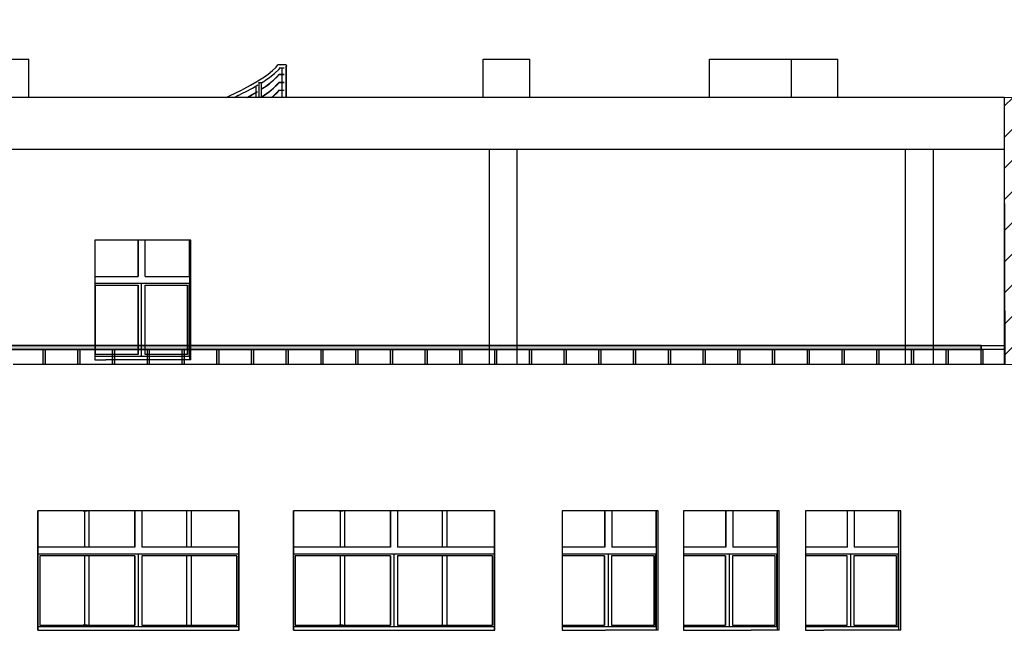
# Model space of a CAD drawing. Header units: millimetres. Extents: x -175445 to -20415, y -559200 to 231527.
# Tile 31 of 256: x -83696 to -69523, y -364015 to -355216. Entities that reach past the tile are written whole.
import ezdxf
from ezdxf import colors
from ezdxf.entities.mleader import LeaderData, LeaderLine
from ezdxf.math import Vec2, Vec3

# ---------------------------------------------------------------- set-up
doc = ezdxf.new("R2010")
doc.units = ezdxf.units.MM
doc.header["$MEASUREMENT"] = 0
for name, color, linetype in [('Linia', 7, 'Continuous'), ('Polilinia', 7, 'Continuous'), ('Wypełnienie', 7, 'Continuous')]:
    doc.layers.add(name, color=color, linetype=linetype)
doc.layers.add('PAB - opisy ogólne', color=7, linetype='Continuous', lineweight=18)
doc.layers.add('PAB - widokowe', color=7, linetype='Continuous', lineweight=18)
doc.styles.add('ROMANS-ITALIC', font='ariali.ttf', dxfattribs={"width": 0.7, "oblique": 12})

msp = doc.modelspace()

# ---------------------------------------------------------------- hatches: boundary and pattern name
at = {"layer": 'PAB - widokowe'}
h = msp.add_hatch(dxfattribs=at)
h.set_pattern_fill('ANSI31', color=253, scale=100)
h.set_pattern_definition([(45, (-156115.53, -245938.64), (-224.5064, 224.5064), [])])
h.paths.add_polyline_path([(-157656.923, -293521.225), (-157656.923, -289671.225), (-132648.92, -289671.225), (-132558.92, -289671.225), (-132558.92, -294321.225), (-139837.579, -294321.225), (-139858.92, -293521.225)])
h.paths.add_polyline_path([(-69524.1, -356335.188), (-58557.033, -356335.188), (-58557.033, -360185.188), (-69524.1, -360185.188)])
at = {"layer": 'Wypełnienie', "linetype": 'Continuous', "lineweight": 0}
for points in [[(-156836.249, -359969.796), (-69856.442, -359969.796), (-69856.442, -359910.126), (-156836.249, -359910.126)], [(-83357.861, -359969.796), (-83329.891, -359969.796), (-83329.891, -360185.188), (-83357.861, -360185.188)], [(-82857.861, -359969.796), (-82829.891, -359969.796), (-82829.891, -360185.188), (-82857.861, -360185.188)], [(-82357.861, -359969.796), (-82329.891, -359969.796), (-82329.891, -360185.188), (-82357.861, -360185.188)], [(-81857.861, -359969.796), (-81829.891, -359969.796), (-81829.891, -360185.188), (-81857.861, -360185.188)], [(-81357.861, -359969.796), (-81329.891, -359969.796), (-81329.891, -360185.188), (-81357.861, -360185.188)], [(-80857.861, -359969.796), (-80829.891, -359969.796), (-80829.891, -360185.188), (-80857.861, -360185.188)], [(-80357.861, -359969.796), (-80329.891, -359969.796), (-80329.891, -360185.188), (-80357.861, -360185.188)], [(-79857.861, -359969.796), (-79829.891, -359969.796), (-79829.891, -360185.188), (-79857.861, -360185.188)], [(-79357.861, -359969.796), (-79329.891, -359969.796), (-79329.891, -360185.188), (-79357.861, -360185.188)], [(-78857.861, -359969.796), (-78829.891, -359969.796), (-78829.891, -360185.188), (-78857.861, -360185.188)], [(-78357.861, -359969.796), (-78329.891, -359969.796), (-78329.891, -360185.188), (-78357.861, -360185.188)], [(-77857.861, -359969.796), (-77829.891, -359969.796), (-77829.891, -360185.188), (-77857.861, -360185.188)], [(-77357.861, -359969.796), (-77329.891, -359969.796), (-77329.891, -360185.188), (-77357.861, -360185.188)], [(-76857.861, -359969.796), (-76829.891, -359969.796), (-76829.891, -360185.188), (-76857.861, -360185.188)], [(-76357.861, -359969.796), (-76329.891, -359969.796), (-76329.891, -360185.188), (-76357.861, -360185.188)], [(-75857.861, -359969.796), (-75829.891, -359969.796), (-75829.891, -360185.188), (-75857.861, -360185.188)], [(-75357.861, -359969.796), (-75329.891, -359969.796), (-75329.891, -360185.188), (-75357.861, -360185.188)], [(-74857.861, -359969.796), (-74829.891, -359969.796), (-74829.891, -360185.188), (-74857.861, -360185.188)], [(-74357.861, -359969.796), (-74329.891, -359969.796), (-74329.891, -360185.188), (-74357.861, -360185.188)], [(-73857.861, -359969.796), (-73829.891, -359969.796), (-73829.891, -360185.188), (-73857.861, -360185.188)], [(-73357.861, -359969.796), (-73329.891, -359969.796), (-73329.891, -360185.188), (-73357.861, -360185.188)], [(-72857.861, -359969.796), (-72829.891, -359969.796), (-72829.891, -360185.188), (-72857.861, -360185.188)], [(-72357.861, -359969.796), (-72329.891, -359969.796), (-72329.891, -360185.188), (-72357.861, -360185.188)], [(-71857.861, -359969.796), (-71829.891, -359969.796), (-71829.891, -360185.188), (-71857.861, -360185.188)], [(-71357.861, -359969.796), (-71329.891, -359969.796), (-71329.891, -360185.188), (-71357.861, -360185.188)], [(-70857.861, -359969.796), (-70829.891, -359969.796), (-70829.891, -360185.188), (-70857.861, -360185.188)], [(-70357.861, -359969.796), (-70329.891, -359969.796), (-70329.891, -360185.188), (-70357.861, -360185.188)], [(-69857.861, -359969.796), (-69829.891, -359969.796), (-69829.891, -360185.188), (-69857.861, -360185.188)]]:
    msp.add_hatch(color=255, dxfattribs=at).paths.add_polyline_path(points)

# ---------------------------------------------------------------- linework, layer by layer
at = {"layer": 'Linia'}
for p, q in [((-84232.644, -355785.188), (-83562.644, -355785.188)), ((-83562.644, -356335.188), (-83562.644, -355785.188)), ((-80005.503, -355899.059), (-79979.27, -355867.51)), ((-79979.27, -355867.51), (-79972.139, -355862.091)), ((-79972.139, -355862.091), (-79963.382, -355860.188)), ((-79963.382, -355860.188), (-79954.332, -355862.091)), ((-79963.382, -355860.188), (-79942.235, -355860.188)), ((-79954.332, -355862.091), (-79946.367, -355867.51)), ((-79942.235, -355860.188), (-79909.365, -355860.188)), ((-79909.365, -355860.188), (-79888.154, -355860.188)), ((-79888.154, -355860.188), (-79886.542, -355860.188)), ((-79886.542, -355860.188), (-79878.81, -355860.188)), ((-79878.81, -355860.188), (-79869.272, -355862.091)), ((-79869.272, -355862.091), (-79861.185, -355867.51)), ((-79861.185, -355867.51), (-79855.782, -355875.621)), ((-79855.782, -355875.621), (-79853.885, -355885.188)), ((-77022.644, -356335.188), (-77022.644, -355785.188)), ((-77022.644, -355785.188), (-76352.644, -355785.188)), ((-76352.644, -356335.188), (-76352.644, -355785.188)), ((-73764.08, -356335.188), (-73764.08, -355785.188)), ((-73764.08, -355785.188), (-72587.624, -355785.188)), ((-72587.624, -356335.188), (-72587.624, -355785.188)), ((-72587.624, -355785.188), (-71917.624, -355785.188)), ((-71917.624, -356335.188), (-71917.624, -355785.188)), ((-80185.675, -356046.656), (-80120.233, -356000.435)), ((-80120.233, -356000.435), (-80054.5, -355947.268)), ((-80093.813, -356042.707), (-80028.602, -355989.54)), ((-80059.472, -355951.289), (-80005.503, -355899.059)), ((-80022.661, -355984.581), (-80028.602, -355989.54)), ((-80022.661, -355984.581), (-79967.381, -355931.413)), ((-79987.967, -356033.942), (-79962.883, -356003.774)), ((-79984.917, -356036.53), (-79960.033, -356006.602)), ((-79967.381, -355931.413), (-79943.646, -355902.866)), ((-79962.883, -356003.774), (-79961.612, -356003.188)), ((-79961.612, -356003.188), (-79960.251, -356003.774)), ((-79961.612, -356003.188), (-79942.235, -356003.188)), ((-79960.52, -356007.188), (-79942.235, -356007.188)), ((-79949.734, -355910.188), (-79942.235, -355910.188)), ((-79942.235, -355910.188), (-79909.365, -355910.188)), ((-79942.235, -356003.188), (-79909.365, -356003.188)), ((-79942.235, -356007.188), (-79909.365, -356007.188)), ((-79917.534, -356003.188), (-79917.534, -355910.188)), ((-79917.534, -356116.521), (-79917.534, -356007.188)), ((-79909.365, -355910.188), (-79888.867, -355910.188)), ((-79909.365, -356003.188), (-79888.867, -356003.188)), ((-79909.365, -356007.188), (-79888.867, -356007.188)), ((-79863.861, -355885.188), (-79857.714, -355885.188)), ((-79857.714, -355885.188), (-79853.846, -355885.188)), ((-79857.714, -356335.188), (-79857.714, -355885.188)), ((-79853.846, -356335.188), (-79853.846, -355885.188)), ((-80471.262, -356213.082), (-80371.936, -356159.922)), ((-80371.936, -356159.922), (-80279.733, -356106.761)), ((-80345.512, -356202.195), (-80265.777, -356156.352)), ((-80279.733, -356106.761), (-80267.855, -356099.254)), ((-80267.855, -356099.254), (-80195.556, -356053.601)), ((-80255.817, -356120.395), (-80249.89, -356120.395)), ((-80249.89, -356120.395), (-80215.052, -356120.395)), ((-80249.89, -356335.188), (-80249.89, -356120.395)), ((-80215.052, -356125.041), (-80168.874, -356095.875)), ((-80215.052, -356335.188), (-80215.052, -356120.395)), ((-80195.556, -356053.601), (-80185.675, -356046.656)), ((-80173.859, -356186.502), (-80108.506, -356140.277)), ((-80170.936, -356189.091), (-80105.54, -356142.865)), ((-80168.874, -356095.875), (-80159.119, -356088.937)), ((-80159.119, -356088.937), (-80093.813, -356042.707)), ((-80108.506, -356140.277), (-80043.062, -356087.11)), ((-80105.54, -356142.865), (-80040.04, -356089.698)), ((-80043.062, -356087.11), (-79987.967, -356033.942)), ((-80043.062, -356200.443), (-79987.967, -356147.275)), ((-80040.04, -356089.698), (-79984.917, -356036.53)), ((-80040.04, -356203.031), (-79984.917, -356149.863)), ((-79987.967, -356147.275), (-79962.883, -356117.107)), ((-79984.917, -356149.863), (-79960.033, -356119.935)), ((-79962.883, -356117.107), (-79961.612, -356116.521)), ((-79961.612, -356116.521), (-79960.251, -356117.107)), ((-79961.612, -356116.521), (-79942.235, -356116.521)), ((-79960.52, -356120.521), (-79942.235, -356120.521)), ((-79942.235, -356116.521), (-79909.365, -356116.521)), ((-79942.235, -356120.521), (-79909.365, -356120.521)), ((-79917.534, -356229.855), (-79917.534, -356120.521)), ((-79909.365, -356116.521), (-79888.867, -356116.521)), ((-79909.365, -356120.521), (-79888.867, -356120.521)), ((-80684.726, -356317.676), (-80573.235, -356264.507)), ((-80574.093, -356264.917), (-80503.305, -356229.264)), ((-80551.606, -356308.521), (-80555.109, -356310.262)), ((-80551.606, -356308.521), (-80477.781, -356271.545)), ((-80503.305, -356229.264), (-80471.262, -356213.082)), ((-80477.781, -356271.545), (-80445.358, -356255.355)), ((-80445.358, -356255.355), (-80345.512, -356202.195)), ((-80426.759, -356335.188), (-80359.365, -356299.229)), ((-80418.561, -356335.188), (-80358.083, -356302.889)), ((-80359.365, -356299.229), (-80272.405, -356249.189)), ((-80358.083, -356302.889), (-80272.455, -356253.561)), ((-80292.928, -356260.999), (-80292.928, -356171.963)), ((-80292.928, -356335.188), (-80292.928, -356265.355)), ((-80215.052, -356213.28), (-80183.655, -356193.444)), ((-80215.052, -356217.67), (-80180.776, -356196.032)), ((-80215.052, -356326.613), (-80183.655, -356306.777)), ((-80183.655, -356193.444), (-80173.859, -356186.502)), ((-80183.655, -356306.777), (-80173.859, -356299.836)), ((-80180.776, -356196.032), (-80170.936, -356189.091)), ((-80180.776, -356309.365), (-80170.936, -356302.425)), ((-80173.859, -356299.836), (-80108.506, -356253.61)), ((-80170.936, -356302.425), (-80105.54, -356256.198)), ((-80108.506, -356253.61), (-80043.062, -356200.443)), ((-80105.54, -356256.198), (-80040.04, -356203.031)), ((-80043.062, -356313.776), (-79987.967, -356260.608)), ((-80040.04, -356316.365), (-79984.917, -356263.197)), ((-79987.967, -356260.608), (-79962.883, -356230.44)), ((-79984.917, -356263.197), (-79960.033, -356233.269)), ((-79962.883, -356230.44), (-79961.612, -356229.855)), ((-79961.612, -356229.855), (-79960.251, -356230.44)), ((-79961.612, -356229.855), (-79942.235, -356229.855)), ((-79960.52, -356233.855), (-79942.235, -356233.855)), ((-79942.235, -356229.855), (-79909.365, -356229.855)), ((-79942.235, -356233.855), (-79909.365, -356233.855)), ((-79917.534, -356335.188), (-79917.534, -356233.855)), ((-79909.365, -356229.855), (-79888.867, -356229.855)), ((-79909.365, -356233.855), (-79888.867, -356233.855)), ((-83111.28, -356335.188), (-84167.723, -356335.188)), ((-82055.496, -356335.188), (-83111.28, -356335.188)), ((-81000.466, -356335.188), (-82055.496, -356335.188)), ((-79946.285, -356335.188), (-81000.466, -356335.188)), ((-80722.782, -356335.188), (-80684.726, -356317.676)), ((-80607.008, -356335.188), (-80555.109, -356310.262)), ((-80215.052, -356331.004), (-80180.776, -356309.365)), ((-80069.418, -356335.188), (-80043.062, -356313.776)), ((-80063.23, -356335.188), (-80040.04, -356316.365)), ((-78893.047, -356335.188), (-79946.285, -356335.188)), ((-77840.847, -356335.188), (-78893.047, -356335.188)), ((-76789.779, -356335.188), (-77840.847, -356335.188)), ((-75739.936, -356335.188), (-76789.779, -356335.188)), ((-74691.413, -356335.188), (-75739.936, -356335.188)), ((-73644.304, -356335.188), (-74691.413, -356335.188)), ((-72598.702, -356335.188), (-73644.304, -356335.188)), ((-71554.701, -356335.188), (-72598.702, -356335.188)), ((-70512.395, -356335.188), (-71554.701, -356335.188)), ((-69524.1, -356335.188), (-70512.395, -356335.188)), ((-69524.1, -356335.188), (-69524.1, -356785.188)), ((-69524.1, -356785.188), (-69524.1, -357085.188)), ((-83111.28, -357085.188), (-84167.723, -357085.188)), ((-82055.496, -357085.188), (-83111.28, -357085.188)), ((-81000.466, -357085.188), (-82055.496, -357085.188)), ((-79946.285, -357085.188), (-81000.466, -357085.188)), ((-78893.047, -357085.188), (-79946.285, -357085.188)), ((-77840.847, -357085.188), (-78893.047, -357085.188)), ((-76789.779, -357085.188), (-77840.847, -357085.188)), ((-76932.644, -360185.188), (-76932.644, -357085.188)), ((-75739.936, -357085.188), (-76789.779, -357085.188)), ((-76532.644, -360185.188), (-76532.644, -357085.188)), ((-74691.413, -357085.188), (-75739.936, -357085.188)), ((-73644.304, -357085.188), (-74691.413, -357085.188)), ((-72598.702, -357085.188), (-73644.304, -357085.188)), ((-71554.701, -357085.188), (-72598.702, -357085.188)), ((-70512.395, -357085.188), (-71554.701, -357085.188)), ((-70942.644, -360185.188), (-70942.644, -357085.188)), ((-70542.644, -360185.188), (-70542.644, -357085.188)), ((-69524.1, -357085.188), (-70512.395, -357085.188)), ((-82612.846, -358395.188), (-82612.846, -360115.188)), ((-82455.244, -358395.188), (-82612.846, -358395.188)), ((-81384.024, -358395.188), (-82455.244, -358395.188)), ((-81989.979, -358915.188), (-81989.979, -358395.188)), ((-81988.812, -358395.188), (-81988.812, -358915.188)), ((-81889.115, -358915.188), (-81889.115, -358395.188)), ((-81233.803, -358395.188), (-81384.024, -358395.188)), ((-81252.224, -358915.188), (-81252.224, -358395.188)), ((-81251.056, -358915.188), (-81251.056, -358395.188)), ((-81250.649, -358395.188), (-81250.649, -360115.188)), ((-81233.803, -360115.188), (-81233.803, -358395.188)), ((-82612.846, -358915.188), (-81988.812, -358915.188)), ((-81889.115, -358915.188), (-81251.056, -358915.188)), ((-81251.056, -359015.188), (-82612.846, -359015.188)), ((-82603.892, -360040.188), (-82603.892, -359040.188)), ((-82603.892, -359040.188), (-81990.757, -359040.188)), ((-81991.925, -360040.188), (-81991.925, -359040.188)), ((-81990.757, -359040.188), (-81990.757, -360040.188)), ((-81940.909, -359040.188), (-81940.909, -359015.188)), ((-81940.909, -360040.188), (-81940.909, -359040.188)), ((-81891.061, -360040.188), (-81891.061, -359040.188)), ((-81891.061, -359040.188), (-81277.926, -359040.188)), ((-81279.093, -360040.188), (-81279.093, -359040.188)), ((-81277.926, -359040.188), (-81277.926, -360040.188)), ((-81253.002, -360065.188), (-81253.002, -359015.188)), ((-81251.056, -360065.188), (-81251.056, -359015.188)), ((-82612.846, -360065.188), (-81251.056, -360065.188)), ((-82612.846, -360115.188), (-82455.244, -360115.188)), ((-81990.757, -360040.188), (-82603.892, -360040.188)), ((-81384.024, -360115.188), (-82455.244, -360115.188)), ((-81940.909, -360065.188), (-81940.909, -360040.188)), ((-81277.926, -360040.188), (-81891.061, -360040.188)), ((-81233.803, -360115.188), (-81384.024, -360115.188)), ((-82733.906, -360185.188), (-83791.719, -360185.188)), ((-81676.79, -360185.188), (-82733.906, -360185.188)), ((-80620.464, -360185.188), (-81676.79, -360185.188)), ((-79565.023, -360185.188), (-80620.464, -360185.188)), ((-78510.562, -360185.188), (-79565.023, -360185.188)), ((-77457.177, -360185.188), (-78510.562, -360185.188)), ((-76404.961, -360185.188), (-77457.177, -360185.188)), ((-75354.009, -360185.188), (-76404.961, -360185.188)), ((-74304.416, -360185.188), (-75354.009, -360185.188)), ((-73256.275, -360185.188), (-74304.416, -360185.188)), ((-72209.681, -360185.188), (-73256.275, -360185.188)), ((-71164.728, -360185.188), (-72209.681, -360185.188)), ((-70121.51, -360185.188), (-71164.728, -360185.188)), ((-69852.644, -360185.188), (-70121.51, -360185.188)), ((-69789.753, -360185.188), (-69852.644, -360185.188)), ((-69512.644, -360185.188), (-69789.753, -360185.188)), ((-83433.497, -362295.188), (-83433.497, -364015.188)), ((-82991.589, -362295.188), (-83433.497, -362295.188)), ((-83433.3, -364015.188), (-83433.3, -362295.188)), ((-83432.545, -362815.188), (-83432.545, -362295.188)), ((-81931.505, -362295.188), (-82991.589, -362295.188)), ((-82782.086, -362295.188), (-82722.895, -362295.188)), ((-82757.846, -362815.188), (-82757.846, -362295.188)), ((-82698.655, -362295.188), (-82698.655, -362815.188)), ((-82037.824, -362295.188), (-82037.824, -362815.188)), ((-82037.645, -362815.188), (-82037.645, -362295.188)), ((-81937.652, -362295.188), (-81937.652, -362815.188)), ((-80871.545, -362295.188), (-81931.505, -362295.188)), ((-81287.951, -362815.188), (-81287.951, -362295.188)), ((-81228.76, -362295.188), (-81228.76, -362815.188)), ((-80536.994, -362295.188), (-80871.545, -362295.188)), ((-80542.931, -362295.188), (-80542.931, -362815.188)), ((-80542.752, -362295.188), (-80542.752, -362815.188)), ((-80541.997, -364015.188), (-80541.997, -362295.188)), ((-80536.994, -364015.188), (-80536.994, -362295.188)), ((-79753.742, -362295.188), (-79753.742, -364015.188)), ((-79311.834, -362295.188), (-79753.742, -362295.188)), ((-79753.544, -364015.188), (-79753.544, -362295.188)), ((-79752.79, -362815.188), (-79752.79, -362295.188)), ((-78251.749, -362295.188), (-79311.834, -362295.188)), ((-79102.33, -362295.188), (-79043.139, -362295.188)), ((-79078.09, -362815.188), (-79078.09, -362295.188)), ((-79018.899, -362295.188), (-79018.899, -362815.188)), ((-78358.069, -362295.188), (-78358.069, -362815.188)), ((-78357.889, -362815.188), (-78357.889, -362295.188)), ((-78257.896, -362295.188), (-78257.896, -362815.188)), ((-77191.79, -362295.188), (-78251.749, -362295.188)), ((-77608.196, -362815.188), (-77608.196, -362295.188)), ((-77549.005, -362295.188), (-77549.005, -362815.188)), ((-76857.239, -362295.188), (-77191.79, -362295.188)), ((-76863.176, -362295.188), (-76863.176, -362815.188)), ((-76862.996, -362295.188), (-76862.996, -362815.188)), ((-76862.241, -364015.188), (-76862.241, -362295.188)), ((-76857.239, -364015.188), (-76857.239, -362295.188)), ((-75885.609, -362295.188), (-75885.609, -364015.188)), ((-75262.54, -362295.188), (-75885.609, -362295.188)), ((-75274.43, -362295.188), (-75274.43, -362815.188)), ((-75272.38, -362815.188), (-75272.38, -362295.188)), ((-74505.308, -362295.188), (-75262.54, -362295.188)), ((-75173.318, -362295.188), (-75173.318, -362815.188)), ((-74536.417, -362295.188), (-74536.417, -362815.188)), ((-74534.367, -362295.188), (-74534.367, -362815.188)), ((-74533.949, -362295.188), (-74533.949, -364015.188)), ((-74505.308, -364015.188), (-74505.308, -362295.188)), ((-74138.249, -362295.188), (-74138.249, -364015.188)), ((-73164.869, -362295.188), (-74138.249, -362295.188)), ((-73532.033, -362295.188), (-73532.033, -362815.188)), ((-73529.749, -362815.188), (-73529.749, -362295.188)), ((-73430.915, -362295.188), (-73430.915, -362815.188)), ((-72761.276, -362295.188), (-73164.869, -362295.188)), ((-72795.717, -362295.188), (-72795.717, -362815.188)), ((-72793.433, -362295.188), (-72793.433, -362815.188)), ((-72793.016, -362295.188), (-72793.016, -364015.188)), ((-72761.276, -364015.188), (-72761.276, -362295.188)), ((-72385.271, -362295.188), (-72385.271, -364015.188)), ((-72118.318, -362295.188), (-72385.271, -362295.188)), ((-71073.417, -362295.188), (-72118.318, -362295.188)), ((-71783.981, -362295.188), (-71783.981, -362815.188)), ((-71781.462, -362815.188), (-71781.462, -362295.188)), ((-71682.882, -362295.188), (-71682.882, -362815.188)), ((-71011.589, -362295.188), (-71073.417, -362295.188)), ((-71049.556, -362295.188), (-71049.556, -362815.188)), ((-71047.038, -362295.188), (-71047.038, -362815.188)), ((-71046.622, -362295.188), (-71046.622, -364015.188)), ((-71011.589, -364015.188), (-71011.589, -362295.188)), ((-82037.645, -362815.188), (-83432.545, -362815.188)), ((-80542.752, -362815.188), (-81937.652, -362815.188)), ((-78357.889, -362815.188), (-79752.79, -362815.188)), ((-76862.996, -362815.188), (-78257.896, -362815.188)), ((-75272.38, -362815.188), (-75885.609, -362815.188)), ((-74534.367, -362815.188), (-75173.318, -362815.188)), ((-73529.749, -362815.188), (-74138.249, -362815.188)), ((-72793.433, -362815.188), (-73430.915, -362815.188)), ((-71781.462, -362815.188), (-72385.271, -362815.188)), ((-71047.038, -362815.188), (-71682.882, -362815.188)), ((-83432.545, -363965.188), (-83432.545, -362915.188)), ((-83432.545, -362915.188), (-80542.752, -362915.188)), ((-83407.846, -362940.188), (-83407.846, -363940.188)), ((-82037.944, -362940.188), (-83407.846, -362940.188)), ((-82757.846, -363940.188), (-82757.846, -362940.188)), ((-82698.655, -362940.188), (-82698.655, -363940.188)), ((-82038.123, -362940.188), (-82038.123, -363940.188)), ((-82037.944, -363940.188), (-82037.944, -362940.188)), ((-81987.947, -362915.188), (-81987.947, -362940.188)), ((-81987.947, -362940.188), (-81987.947, -363940.188)), ((-81937.951, -362940.188), (-81937.951, -363940.188)), ((-80568.049, -362940.188), (-81937.951, -362940.188)), ((-81287.951, -363940.188), (-81287.951, -362940.188)), ((-81228.76, -362940.188), (-81228.76, -363940.188)), ((-80568.228, -362940.188), (-80568.228, -363940.188)), ((-80568.049, -363940.188), (-80568.049, -362940.188)), ((-80543.051, -363965.188), (-80543.051, -362915.188)), ((-80542.752, -362915.188), (-80542.752, -363965.188)), ((-79752.79, -363965.188), (-79752.79, -362915.188)), ((-79752.79, -362915.188), (-76862.996, -362915.188)), ((-79728.09, -362940.188), (-79728.09, -363940.188)), ((-78358.188, -362940.188), (-79728.09, -362940.188)), ((-79078.09, -363940.188), (-79078.09, -362940.188)), ((-79018.899, -362940.188), (-79018.899, -363940.188)), ((-78358.368, -362940.188), (-78358.368, -363940.188)), ((-78358.188, -363940.188), (-78358.188, -362940.188)), ((-78308.192, -362915.188), (-78308.192, -362940.188)), ((-78308.192, -362940.188), (-78308.192, -363940.188)), ((-78258.196, -362940.188), (-78258.196, -363940.188)), ((-76888.294, -362940.188), (-78258.196, -362940.188)), ((-77608.196, -363940.188), (-77608.196, -362940.188)), ((-77549.005, -362940.188), (-77549.005, -363940.188)), ((-76888.473, -362940.188), (-76888.473, -363940.188)), ((-76888.294, -363940.188), (-76888.294, -362940.188)), ((-76863.295, -363965.188), (-76863.295, -362915.188)), ((-76862.996, -362915.188), (-76862.996, -363965.188)), ((-75885.609, -362915.188), (-74534.367, -362915.188)), ((-75275.796, -362940.188), (-75885.609, -362940.188)), ((-75277.846, -362940.188), (-75277.846, -363940.188)), ((-75275.796, -363940.188), (-75275.796, -362940.188)), ((-75226.265, -362915.188), (-75226.265, -362940.188)), ((-75226.265, -362940.188), (-75226.265, -363940.188)), ((-75176.734, -362940.188), (-75176.734, -363940.188)), ((-74562.549, -362940.188), (-75176.734, -362940.188)), ((-74564.598, -362940.188), (-74564.598, -363940.188)), ((-74562.549, -363940.188), (-74562.549, -362940.188)), ((-74537.783, -363965.188), (-74537.783, -362915.188)), ((-74534.367, -362915.188), (-74534.367, -363965.188)), ((-74138.249, -362915.188), (-72793.433, -362915.188)), ((-73533.555, -362940.188), (-74138.249, -362940.188)), ((-73535.839, -362940.188), (-73535.839, -363940.188)), ((-73533.555, -363940.188), (-73533.555, -362940.188)), ((-73484.138, -362915.188), (-73484.138, -362940.188)), ((-73484.138, -362940.188), (-73484.138, -363940.188)), ((-73434.721, -362940.188), (-73434.721, -363940.188)), ((-72821.948, -362940.188), (-73434.721, -362940.188)), ((-72824.232, -362940.188), (-72824.232, -363940.188)), ((-72821.948, -363940.188), (-72821.948, -362940.188)), ((-72797.239, -363965.188), (-72797.239, -362915.188)), ((-72793.433, -362915.188), (-72793.433, -363965.188)), ((-72385.271, -362915.188), (-71047.038, -362915.188)), ((-71785.66, -362940.188), (-72385.271, -362940.188)), ((-71788.178, -362940.188), (-71788.178, -363940.188)), ((-71785.66, -363940.188), (-71785.66, -362940.188)), ((-71736.369, -362915.188), (-71736.369, -362940.188)), ((-71736.369, -362940.188), (-71736.369, -363940.188)), ((-71687.079, -362940.188), (-71687.079, -363940.188)), ((-71075.88, -362940.188), (-71687.079, -362940.188)), ((-71078.399, -362940.188), (-71078.399, -363940.188)), ((-71075.88, -363940.188), (-71075.88, -362940.188)), ((-71051.235, -363965.188), (-71051.235, -362915.188)), ((-71047.038, -362915.188), (-71047.038, -363965.188)), ((-83407.846, -363940.188), (-82037.944, -363940.188)), ((-82722.895, -363940.188), (-82782.086, -363940.188)), ((-81987.947, -363940.188), (-81987.947, -363965.188)), ((-81937.951, -363940.188), (-80568.049, -363940.188)), ((-79728.09, -363940.188), (-78358.188, -363940.188)), ((-79043.139, -363940.188), (-79102.33, -363940.188)), ((-78308.192, -363940.188), (-78308.192, -363965.188)), ((-78258.196, -363940.188), (-76888.294, -363940.188)), ((-75885.609, -363940.188), (-75275.796, -363940.188)), ((-75226.265, -363940.188), (-75226.265, -363965.188)), ((-75176.734, -363940.188), (-74562.549, -363940.188)), ((-74138.249, -363940.188), (-73533.555, -363940.188)), ((-73484.138, -363940.188), (-73484.138, -363965.188)), ((-73434.721, -363940.188), (-72821.948, -363940.188)), ((-72385.271, -363940.188), (-71785.66, -363940.188)), ((-71736.369, -363940.188), (-71736.369, -363965.188)), ((-71687.079, -363940.188), (-71075.88, -363940.188)), ((-83433.497, -364015.188), (-82991.589, -364015.188)), ((-80542.752, -363965.188), (-83432.545, -363965.188)), ((-82991.589, -364015.188), (-81931.505, -364015.188)), ((-81931.505, -364015.188), (-80871.545, -364015.188)), ((-80871.545, -364015.188), (-80536.994, -364015.188)), ((-79753.742, -364015.188), (-79311.834, -364015.188)), ((-76862.996, -363965.188), (-79752.79, -363965.188)), ((-79311.834, -364015.188), (-78251.749, -364015.188)), ((-78251.749, -364015.188), (-77191.79, -364015.188)), ((-77191.79, -364015.188), (-76857.239, -364015.188)), ((-74534.367, -363965.188), (-75885.609, -363965.188)), ((-75885.609, -364015.188), (-75262.54, -364015.188)), ((-74505.308, -364015.188), (-75262.54, -364015.188)), ((-72793.433, -363965.188), (-74138.249, -363965.188)), ((-74138.249, -364015.188), (-73164.869, -364015.188)), ((-72761.276, -364015.188), (-73164.869, -364015.188)), ((-71047.038, -363965.188), (-72385.271, -363965.188)), ((-72385.271, -364015.188), (-72118.318, -364015.188)), ((-71073.417, -364015.188), (-72118.318, -364015.188)), ((-71011.589, -364015.188), (-71073.417, -364015.188))]:
    msp.add_line(p, q, dxfattribs=at)
msp.add_lwpolyline([(-69524.1, -357085.188), (-69512.644, -360185.188)], dxfattribs=at)
at = {"layer": 'PAB - widokowe', "color": 253}
msp.add_lwpolyline([(-69524.1, -356335.188), (-58557.033, -356335.188), (-58557.033, -360185.188), (-69524.1, -360185.188)], close=True, dxfattribs=at)
at = {"layer": 'Polilinia', "flags": 128}
for points in [[(-156836.249, -359910.126), (-69856.442, -359910.126), (-69856.442, -359969.796), (-156836.249, -359969.796)], [(-156502.644, -359910.126), (-69522.838, -359910.126), (-69522.838, -359969.796), (-156502.644, -359969.796)]]:
    msp.add_lwpolyline(points, close=True, dxfattribs=at)
at = {"layer": 'Wypełnienie', "flags": 128}
for points in [[(-156836.249, -359969.796), (-69856.442, -359969.796), (-69856.442, -359910.126), (-156836.249, -359910.126)], [(-83357.861, -359969.796), (-83329.891, -359969.796), (-83329.891, -360185.188), (-83357.861, -360185.188)], [(-82857.861, -359969.796), (-82829.891, -359969.796), (-82829.891, -360185.188), (-82857.861, -360185.188)], [(-82357.861, -359969.796), (-82329.891, -359969.796), (-82329.891, -360185.188), (-82357.861, -360185.188)], [(-81857.861, -359969.796), (-81829.891, -359969.796), (-81829.891, -360185.188), (-81857.861, -360185.188)], [(-81357.861, -359969.796), (-81329.891, -359969.796), (-81329.891, -360185.188), (-81357.861, -360185.188)], [(-80857.861, -359969.796), (-80829.891, -359969.796), (-80829.891, -360185.188), (-80857.861, -360185.188)], [(-80357.861, -359969.796), (-80329.891, -359969.796), (-80329.891, -360185.188), (-80357.861, -360185.188)], [(-79857.861, -359969.796), (-79829.891, -359969.796), (-79829.891, -360185.188), (-79857.861, -360185.188)], [(-79357.861, -359969.796), (-79329.891, -359969.796), (-79329.891, -360185.188), (-79357.861, -360185.188)], [(-78857.861, -359969.796), (-78829.891, -359969.796), (-78829.891, -360185.188), (-78857.861, -360185.188)], [(-78357.861, -359969.796), (-78329.891, -359969.796), (-78329.891, -360185.188), (-78357.861, -360185.188)], [(-77857.861, -359969.796), (-77829.891, -359969.796), (-77829.891, -360185.188), (-77857.861, -360185.188)], [(-77357.861, -359969.796), (-77329.891, -359969.796), (-77329.891, -360185.188), (-77357.861, -360185.188)], [(-76857.861, -359969.796), (-76829.891, -359969.796), (-76829.891, -360185.188), (-76857.861, -360185.188)], [(-76357.861, -359969.796), (-76329.891, -359969.796), (-76329.891, -360185.188), (-76357.861, -360185.188)], [(-75857.861, -359969.796), (-75829.891, -359969.796), (-75829.891, -360185.188), (-75857.861, -360185.188)], [(-75357.861, -359969.796), (-75329.891, -359969.796), (-75329.891, -360185.188), (-75357.861, -360185.188)], [(-74857.861, -359969.796), (-74829.891, -359969.796), (-74829.891, -360185.188), (-74857.861, -360185.188)], [(-74357.861, -359969.796), (-74329.891, -359969.796), (-74329.891, -360185.188), (-74357.861, -360185.188)], [(-73857.861, -359969.796), (-73829.891, -359969.796), (-73829.891, -360185.188), (-73857.861, -360185.188)], [(-73357.861, -359969.796), (-73329.891, -359969.796), (-73329.891, -360185.188), (-73357.861, -360185.188)], [(-72857.861, -359969.796), (-72829.891, -359969.796), (-72829.891, -360185.188), (-72857.861, -360185.188)], [(-72357.861, -359969.796), (-72329.891, -359969.796), (-72329.891, -360185.188), (-72357.861, -360185.188)], [(-71857.861, -359969.796), (-71829.891, -359969.796), (-71829.891, -360185.188), (-71857.861, -360185.188)], [(-71357.861, -359969.796), (-71329.891, -359969.796), (-71329.891, -360185.188), (-71357.861, -360185.188)], [(-70857.861, -359969.796), (-70829.891, -359969.796), (-70829.891, -360185.188), (-70857.861, -360185.188)], [(-70357.861, -359969.796), (-70329.891, -359969.796), (-70329.891, -360185.188), (-70357.861, -360185.188)], [(-69857.861, -359969.796), (-69829.891, -359969.796), (-69829.891, -360185.188), (-69857.861, -360185.188)]]:
    msp.add_lwpolyline(points, close=True, dxfattribs=at)

# ---------------------------------------------------------------- leaders
at = {"layer": 'PAB - opisy ogólne', "color": 253}
ml = msp.add_multileader_mtext('Standard', dxfattribs=at)
ml.set_content('Obszar niedostępny do pomiaru', color=253, style='ROMANS-ITALIC')
ml.set_leader_properties()
ml.build(insert=Vec2(0, 0))
ml.multileader.update_dxf_attribs({"leader_type": 0, "has_text_frame": 1, "text_right_attachment_type": 5, "dogleg_length": 20, "arrow_head_size": 150})
ctx = ml.context
ctx.base_point, ctx.char_height, ctx.arrow_head_size, ctx.landing_gap_size, ctx.plane_origin = Vec3(-67541.58, -358413.76), 500, 150, 50, Vec3(-69048.206, -362196.982)
ctx.right_attachment, ctx.text_align_type = 5, 2
notes = []
notes.append((ctx, [(1, (1, 1, 0), (-67741.58, -358413.76), (1, 0), 200, [(0, [(-68184.039, -357948.543)], 0, [])])]))
ctx.mtext.insert, ctx.mtext.alignment, ctx.mtext.line_spacing_factor, ctx.mtext.flow_direction = Vec3(-60465.409, -358090.261), 3, 0.8, 5
for ctx, leaders in notes:
    for number, flags, end, landing, length, lines in leaders:
        leader = LeaderData()
        leader.index, (leader.has_last_leader_line, leader.has_dogleg_vector, leader.attachment_direction) = number, flags
        leader.last_leader_point, leader.dogleg_vector, leader.dogleg_length = Vec3(end), Vec3(landing), length
        for number, points, colour, breaks in lines:
            line = LeaderLine()
            line.index, line.vertices, line.color, line.breaks = number, Vec3.list(points), colors.encode_raw_color(colour), breaks
            leader.lines.append(line)
        ctx.leaders.append(leader)

doc.saveas('drawing.dxf')
